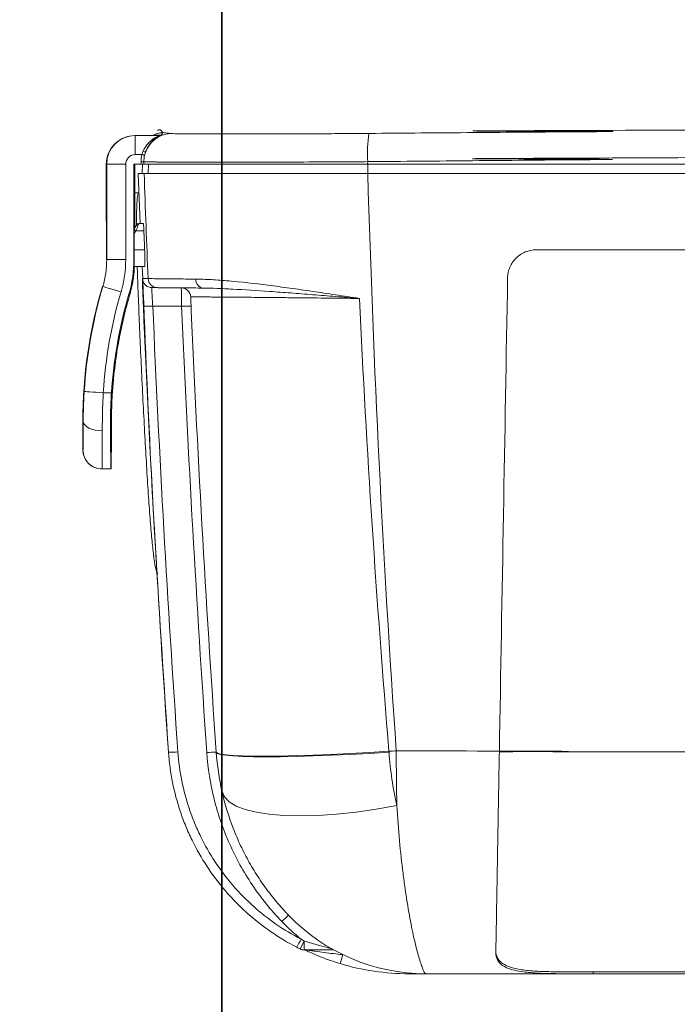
# Model space of a CAD drawing. Header units: centimetres. Extents: x -122 to 72759, y 3298 to 43172.
# Tile 234 of 243: x 31962.67 to 31968.58, y 17214.12 to 17222.96. Entities that reach past the tile are written whole.
import ezdxf
from ezdxf import colors
from ezdxf.entities.mleader import LeaderData, LeaderLine
from ezdxf.lldxf.tags import DXFTag
from ezdxf.math import Vec2, Vec3

# ---------------------------------------------------------------- set-up
doc = ezdxf.new("R2010")
doc.units = ezdxf.units.CM
doc.header["$MEASUREMENT"] = 0
doc.layers.get('0').update_dxf_attribs({"lineweight": 5})
doc.layers.add('IS_Powrót', color=5, linetype='DASH', lineweight=35)
doc.layers.add('IS_Text_Odbiornikow_Therm', color=7, linetype='Continuous', lineweight=5)
doc.styles.add('IS_KS_wewn_opis', font='ARIALN.TTF', dxfattribs={"width": 0.8, "height": 18})
tags = doc.linetypes.add('DASH', pattern=[15, 10, -5]).pattern_tags.tags
tags[6:7] = [DXFTag(74, 4), DXFTag(75, 0), DXFTag(340, '0'), DXFTag(46, 0.0), DXFTag(50, 0.0), DXFTag(44, 0.0), DXFTag(45, 0.0)]
tags[4:5] = [DXFTag(74, 4), DXFTag(75, 0), DXFTag(340, '0'), DXFTag(46, 0.0), DXFTag(50, 0.0), DXFTag(44, 0.0), DXFTag(45, 0.0)]

# ---------------------------------------------------------------- blocks, each defined once
blk = doc.blocks.new('G$CD1182766')
at = {"color": 7, "linetype": 'Continuous', "lineweight": 15, "ltscale": 50}
for p, q in [((-6.9969, 0.1946), (-7.0003, 0.1946)), ((-6.9969, 0.1946), (-6.9969, 0.0236)), ((-6.7794, 0.1946), (-6.9969, 0.1946)), ((-6.9969, 0.0236), (-6.9375, 0.0236)), ((-7.2568, -0.5749), (-7.2568, -0.0619)), ((-7.2568, -0.0619), (-7.2534, -0.0619)), ((-7.2534, -0.0619), (-7.2534, -0.9176)), ((-7.2534, -0.0619), (-7.0824, -0.0619)), ((-7.0824, -0.9176), (-7.0824, -0.0619)), ((-7.0088, -0.0619), (-7.0088, -0.9159)), ((-6.9455, -0.0619), (-7.0088, -0.0619)), ((-7.0003, -0.0619), (-7.0003, -0.6349)), ((-6.9319, -0.0619), (-6.9349, -0.1474)), ((-6.9197, -0.0402), (-6.9199, -0.0619)), ((-6.8803, -0.1474), (-6.8773, -0.0619)), ((-4.9109, -0.0398), (-4.9111, -0.0619)), ((-4.9111, -0.0619), (5.1545, -0.0619)), ((-4.9108, -0.1474), (-4.9106, -0.0619)), ((-6.9716, -0.1474), (-6.9519, -0.5962)), ((-6.9617, -0.3184), (-7.0003, -0.3184)), ((-7.2568, -0.5749), (-7.2554, -0.5749)), ((-7.0059, -0.5749), (-7.0032, -0.5749)), ((-6.9245, -0.5962), (-6.9656, -0.5962)), ((-7.255, -0.6604), (-7.255, -0.8314)), ((-7.0063, -0.8314), (-7.0063, -0.6604)), ((-6.9195, -0.6604), (-6.9903, -0.6604)), ((-7.2534, -0.9176), (-7.0824, -0.9176)), ((-7.0062, -0.9162), (-7.0088, -0.9159)), ((-7.0069, -1.0023), (-7.0087, -1.0023)), ((-6.9122, -0.981), (-7.0074, -0.981)), ((-7.2918, -1.1593), (-7.2884, -1.1598)), ((-7.0542, -1.2305), (-7.0458, -1.2319)), ((-6.5805, -1.3377), (-6.8396, -1.3354)), ((-7.2107, -2.1138), (-7.2845, -2.1138)), ((-7.4639, -2.3702), (-7.4669, -2.3702)), ((-7.4669, -2.6267), (-7.4669, -2.3702)), ((-7.2186, -2.3702), (-7.2107, -2.3702)), ((-7.4662, -2.6267), (-7.4669, -2.6267)), ((-7.2959, -2.7977), (-7.2952, -2.7977)), ((-7.2952, -2.7977), (-7.2153, -2.7977)), ((-7.2153, -2.7977), (-7.214, -2.7977)), ((-5.5165, -7.1063), (-5.4812, -7.0352)), ((-5.5163, -7.1063), (-5.5165, -7.1063)), ((-4.397, -7.3289), (-4.5406, -7.3289)), ((-2.8859, -7.3118), (-2.8862, -7.3289))]:
    blk.add_line(p, q, dxfattribs=at)
at = {"color": 8, "linetype": 'Continuous', "lineweight": 15, "ltscale": 50}
for p, q in [((-6.9903, -0.6604), (-7.0063, -0.6882)), ((-6.9126, -0.8314), (-7.0063, -0.8314)), ((-5.1345, -7.1572), (-5.1346, -7.1572)), ((-4.5406, -7.322), (-4.5406, -7.3289))]:
    blk.add_line(p, q, dxfattribs=at)
at = {"color": 7, "linetype": 'Continuous', "lineweight": 15, "flags": 128}
for points in [[(-6.9375, 0.0236), (-6.9328, 0.0225), (-6.9283, 0.0214), (-6.9241, 0.0203), (-6.9203, 0.0194), (-6.9172, 0.0187), (-6.9149, 0.0181), (-6.9133, 0.0177), (-6.9126, 0.0176)], [(-6.9455, -0.0619), (-6.9454, -0.0505), (-6.9454, -0.04)], [(-6.9454, -0.04), (-6.9405, -0.04), (-6.9358, -0.0401), (-6.9315, -0.0401), (-6.9277, -0.0402), (-6.9245, -0.0402), (-6.9221, -0.0402), (-6.9204, -0.0402), (-6.9197, -0.0402)], [(-7.0088, -0.6497), (-7.0045, -0.6423), (-7.0003, -0.6351), (-6.9964, -0.6283), (-6.9929, -0.6222), (-6.9899, -0.6169), (-6.9874, -0.6127), (-6.9856, -0.6095), (-6.9845, -0.6076), (-6.9841, -0.6069)], [(-6.9656, -0.5962), (-6.9661, -0.5975), (-6.9675, -0.6011), (-6.9697, -0.6071), (-6.9728, -0.615), (-6.9766, -0.6247), (-6.9808, -0.6358), (-6.9854, -0.6479), (-6.9903, -0.6604)], [(-7.2534, -0.9176), (-7.2546, -0.9174), (-7.2551, -0.9173)], [(-7.2884, -1.1598), (-7.2851, -1.1608), (-7.2757, -1.1636), (-7.2605, -1.1681), (-7.2401, -1.1741), (-7.2153, -1.1815), (-7.187, -1.1898), (-7.1563, -1.1989), (-7.1245, -1.2083)], [(-7.4552, -2.1031), (-7.4517, -2.1033), (-7.4419, -2.1039), (-7.4261, -2.1049), (-7.4049, -2.1062), (-7.379, -2.1078), (-7.3496, -2.1097), (-7.3177, -2.1117), (-7.2845, -2.1138)], [(-7.4639, -2.3702), (-7.4605, -2.3869), (-7.4506, -2.4029), (-7.4348, -2.4176), (-7.4135, -2.4306), (-7.3877, -2.4412), (-7.3582, -2.4491), (-7.3262, -2.454), (-7.2929, -2.4557)], [(-4.72, -5.3317), (-4.8978, -5.3425), (-5.0719, -5.352), (-5.2404, -5.36), (-5.4013, -5.3664), (-5.553, -5.3712), (-5.6938, -5.3743), (-5.822, -5.3757), (-5.9362, -5.3754), (-6.0352, -5.3733), (-6.1179, -5.3696), (-6.1834, -5.3641), (-6.2309, -5.3571), (-6.2599, -5.3486), (-6.2701, -5.3386)], [(-4.7193, -5.3404), (-4.8972, -5.3511), (-5.0713, -5.3604), (-5.2398, -5.3681), (-5.4008, -5.3742), (-5.5525, -5.3786), (-5.6933, -5.3813), (-5.8215, -5.3822), (-5.9358, -5.3813), (-6.0349, -5.3786), (-6.1176, -5.3742), (-6.1831, -5.3681), (-6.2307, -5.3603), (-6.2598, -5.351), (-6.27, -5.3403)], [(-4.6491, -5.8192), (-4.8341, -5.8514), (-5.0156, -5.877), (-5.1913, -5.8956), (-5.359, -5.9071), (-5.5168, -5.9112), (-5.6625, -5.908), (-5.7943, -5.8974), (-5.9108, -5.8796), (-6.0103, -5.8548), (-6.0917, -5.8233), (-6.154, -5.7856), (-6.1963, -5.742), (-6.2182, -5.6932)]]:
    blk.add_lwpolyline(points, dxfattribs=at)
at = {"color": 8, "linetype": 'Continuous', "lineweight": 15, "flags": 128}
blk.add_lwpolyline([(-6.9903, -0.6604), (-6.9939, -0.6583), (-6.9973, -0.6563), (-7.0005, -0.6544), (-7.0034, -0.6528), (-7.0057, -0.6515), (-7.0063, -0.6511)], dxfattribs=at)
at = {"color": 7, "linetype": 'Continuous', "lineweight": 15}
for centre, radius, start, end in [((-6.6635, -0.0423), 0.2564, 94.58187, 159.52138), ((-6.8356, 0.2202), 0.0256, 269.99881, 295.89254), ((-6.7794, 0.2201), 0.0255, 270.00083, 292.30698), ((-3.6108, 0.03), 1.302, 171.8958, 183.07451), ((-6.9071, 0.0931), 0.0459, 243.43959, 274.35739), ((-6.9656, -0.6176), 0.0214, 90, 150), ((-6.7964, -1.0853), 0.0854, 182.40793, 269.46568), ((-6.3775, -1.0979), 0.077, 177.13941, 262.92541), ((-3.1922, -2.3702), 4.2747, 163.54351, 180), ((-3.1922, -2.3702), 4.2713, 163.53808, 176.41374), ((-3.1922, -2.3702), 4.1003, 163.53808, 176.41374), ((-3.1922, -2.3702), 4.0267, 163.55723, 176.34808), ((-3.1922, -2.3702), 4.0182, 163.54351, 176.34033), ((-6.8472, -1.0848), 0.0855, 240.68465, 269.49976), ((-6.5848, -1.2581), 0.0855, 2.43746, 89.5), ((-6.8871, -0.7158), 0.6215, 266.57312, 274.38542), ((-6.5331, -1.9496), 0.6137, 86.51744, 94.42826), ((-7.2952, -2.6267), 0.171, 179.99953, 269.99967), ((-6.6782, -4.7197), 0.6209, 268.10104, 275.9134), ((-6.2907, -5.958), 0.618, 88.08588, 95.9346), ((-6.8758, 30.1747), 35.5718, 273.4745, 273.58011), ((28.8565, -5.2028), 33.5112, 180.21344, 181.05386), ((-4.9223, -7.6203), 1.0739, 130.53306, 134.95718), ((-4.3876, -5.619), 1.7099, 223.87464, 270), ((-4.3869, -5.616), 1.7954, 223.87464, 231.32258), ((-7.7116, -5.9028), 2.4688, 331.23961, 333.15447), ((-4.8708, -7.0543), 0.6107, 178.20717, 185.71618), ((-5.4785, -7.0297), 0.0855, 243.61723, 269.99844), ((-5.4785, -7.0297), 0.0855, 243.74418, 270.00002), ((-9.0136, -6.0079), 4.0457, 342.3059, 343.49643)]:
    blk.add_arc(centre, radius, start, end, dxfattribs=at)
at = {"color": 8, "linetype": 'Continuous', "lineweight": 15}
blk.add_arc((-6.8472, -1.0848), 0.0855, 182.38361, 240.68384, dxfattribs=at)
at = {"color": 7, "linetype": 'Continuous', "lineweight": 15}
for centre, major_axis, ratio, start_param, end_param in [((-7.0003, -0.0619), (0.2565, 0), 0.999986, 1.570796, 3.141593), ((-6.9969, -0.0619), (0, 0.2565), 0.999995, 0, 1.570796), ((-6.9969, -0.0619), (0.0855, 0), 0.999986, 1.570796, 3.141593), ((-7.2554, -0.6604), (0, 0.0855), 0.005236, 4.712389, 6.283185), ((-7.0059, -0.6604), (0, 0.0855), 0.005236, 0, 1.570796), ((-7.0032, -0.6604), (0, 0.0855), 0.005236, 4.96212, 6.283185), ((-7.2559, -0.8314), (0, 0.171), 0.005236, 4.185532, 4.712389), ((-7.0054, -0.8314), (0, 0.171), 0.005236, 1.570796, 2.090244), ((-7.4662, -2.1138), (0, 0.513), 0.005236, 3.141593, 4.18879), ((-7.2153, -2.1138), (0, 0.684), 0.005236, 1.955193, 3.141593), ((-7.214, -2.1138), (0, 0.684), 0.005236, 3.141593, 4.327992), ((-7.2952, -2.1138), (0, 0.684), 0.003927, 3.141593, 4.18879), ((-7.2959, -2.6267), (0.171, 0), 0.999986, 3.141593, 4.712389)]:
    blk.add_ellipse(centre, major_axis=major_axis, ratio=ratio, start_param=start_param, end_param=end_param, dxfattribs=at)
for points, knots in [([(-6.9276, 0.0521), (-6.9184, 0.0739), (-6.9065, 0.0934), (-6.8794, 0.1273), (-6.8647, 0.1414), (-6.8343, 0.1653), (-6.8187, 0.1749), (-6.7978, 0.1858), (-6.7913, 0.1888), (-6.7815, 0.1932), (-6.7785, 0.1946), (-6.7794, 0.1946)], [0, 0, 0, 0, 0.25, 0.25, 0.5, 0.5, 0.75, 0.75, 0.875, 0.875, 1, 1, 1, 1]), ([(-6.7697, 0.1965), (-6.7689, 0.1965), (-6.771, 0.1953), (-6.7787, 0.1912), (-6.7842, 0.1883), (-6.8026, 0.1775), (-6.8168, 0.1677), (-6.845, 0.1426), (-6.8587, 0.1277), (-6.8839, 0.0916), (-6.8951, 0.0707), (-6.9036, 0.0474)], [0, 0, 0, 0, 0.125, 0.125, 0.25, 0.25, 0.5, 0.5, 0.75, 0.75, 1, 1, 1, 1]), ([(-6.827, 0.1961), (-6.8269, 0.1961), (-6.8269, 0.1961), (-6.8283, 0.1956), (-6.8306, 0.195), (-6.8332, 0.1945), (-6.8352, 0.1946), (-6.8356, 0.1947)], [0, 0, 0, 0, 0.352856, 0.492152, 0.633667, 0.924474, 1, 1, 1, 1]), ([(-6.7537, 0.2211), (-6.7643, 0.2201), (-6.7916, 0.2177), (-6.8166, 0.2058), (-6.8319, 0.1986)], [0, 0, 0, 0, 0.3868813, 1, 1, 1, 1]), ([(-6.7679, 0.197), (-6.7674, 0.1972), (-6.7665, 0.1977), (-6.7644, 0.1991), (-6.7613, 0.2016), (-6.7575, 0.206), (-6.7543, 0.2126), (-6.7531, 0.2209), (-6.755, 0.2301), (-6.7599, 0.2378), (-6.7662, 0.2427), (-6.7722, 0.2451), (-6.7775, 0.2459), (-6.7815, 0.2458), (-6.7842, 0.2455), (-6.7865, 0.245), (-6.7904, 0.2439), (-6.7945, 0.2424), (-6.7976, 0.2412)], [0, 0, 0, 0, 0.044872, 0.085121, 0.122748, 0.175578, 0.237622, 0.311501, 0.3917, 0.476178, 0.542126, 0.597223, 0.644048, 0.681709, 0.710022, 0.742431, 0.798542, 1, 1, 1, 1]), ([(-6.5963, 0.2106), (-6.5796, 0.2103), (-6.5338, 0.2096), (-6.4027, 0.2089), (-6.2137, 0.2084), (-5.9804, 0.2084), (-5.716, 0.209), (-5.4543, 0.2098), (-5.2789, 0.2109), (-5.2058, 0.2114)], [0, 0, 0, 0, 0.090255, 0.247889, 0.41001, 0.567596, 0.729657, 0.88731, 1, 1, 1, 1]), ([(-4.8998, 0.2135), (-4.7432, 0.2151), (-4.5867, 0.2163), (-4.2736, 0.2187), (-4.117, 0.2199), (-3.6473, 0.2237), (-3.3341, 0.2262), (-2.7075, 0.2302), (-2.3942, 0.2318), (-4.2794, 0.2351), (-3.966, 0.2366), (-3.0257, 0.2402), (-2.3986, 0.2422), (-1.144, 0.2448), (-0.5166, 0.2458), (0.7388, 0.2458), (1.3663, 0.2448), (2.6209, 0.2422), (3.248, 0.2402), (4.1883, 0.2366), (4.5017, 0.2351), (5.1284, 0.2318), (5.4417, 0.2302), (3.5774, 0.2262), (3.8906, 0.2237), (4.3604, 0.2199), (4.517, 0.2187), (4.8301, 0.2163), (4.9866, 0.2151), (5.1432, 0.2136)], [0, 0, 0, 0, 0.03125, 0.03125, 0.0625, 0.0625, 0.125, 0.125, 0.1875, 0.1875, 0.25, 0.25, 0.375, 0.375, 0.5, 0.5, 0.625, 0.625, 0.75, 0.75, 0.8125, 0.8125, 0.875, 0.875, 0.9375, 0.9375, 0.96875, 0.96875, 1, 1, 1, 1]), ([(5.1543, -0.0398), (4.9975, -0.0382), (4.8406, -0.0368), (4.527, -0.0341), (4.3701, -0.0327), (3.8996, -0.0284), (3.5858, -0.0254), (5.4491, -0.0206), (5.1353, -0.0187), (4.5076, -0.0145), (4.1937, -0.0126), (3.2519, -0.0077), (2.624, -0.0051), (1.3678, -0.0014), (0.7395, 0), (-0.5173, 0), (-1.1455, -0.0014), (-2.4017, -0.0051), (-3.0297, -0.0078), (-3.9714, -0.0126), (-4.2853, -0.0145), (-2.4011, -0.0187), (-2.7149, -0.0206), (-3.3424, -0.0254), (-3.6562, -0.0284), (-4.1267, -0.0328), (-4.2836, -0.0341), (-4.5973, -0.0369), (-4.7541, -0.0382), (-4.9109, -0.0398)], [0, 0, 0, 0, 0.03125, 0.03125, 0.0625, 0.0625, 0.125, 0.125, 0.1875, 0.1875, 0.25, 0.25, 0.375, 0.375, 0.5, 0.5, 0.625, 0.625, 0.75, 0.75, 0.8125, 0.8125, 0.875, 0.875, 0.9375, 0.9375, 0.96875, 0.96875, 1, 1, 1, 1]), ([(-6.9199, -0.0619), (-6.9203, -0.0619), (-6.9232, -0.0619), (-6.9326, -0.0619), (-6.939, -0.0619), (-6.9455, -0.0619)], [0, 0, 0, 0, 0.5, 0.5, 1, 1, 1, 1]), ([(-4.9111, -0.0619), (-5.0421, -0.0619), (-5.1703, -0.0619), (-5.3587, -0.0619), (-5.4209, -0.0619), (-5.5131, -0.0619), (-5.5437, -0.0619), (-5.6044, -0.0619), (-5.6347, -0.0619), (-5.7836, -0.0619), (-5.8962, -0.0619), (-6.0558, -0.0619), (-6.1075, -0.0619), (-6.2075, -0.0619), (-6.256, -0.0619), (-6.3936, -0.0619), (-6.476, -0.0619), (-6.5859, -0.0619), (-6.6202, -0.0619), (-6.684, -0.0619), (-6.7132, -0.0619), (-6.7921, -0.0619), (-6.8335, -0.0619), (-6.879, -0.0619), (-6.8914, -0.0619), (-6.9101, -0.0619), (-6.9165, -0.0619), (-6.9199, -0.0619)], [0, 0, 0, 0, 0.125, 0.125, 0.1875, 0.1875, 0.21875, 0.21875, 0.25, 0.25, 0.375, 0.375, 0.4375, 0.4375, 0.5, 0.5, 0.625, 0.625, 0.6875, 0.6875, 0.75, 0.75, 0.875, 0.875, 0.9375, 0.9375, 1, 1, 1, 1]), ([(-4.9109, -0.0398), (-4.9764, -0.0404), (-5.0415, -0.0408), (-5.1711, -0.0415), (-5.2354, -0.0419), (-5.4246, -0.0428), (-5.5468, -0.0433), (-5.7243, -0.0438), (-5.7826, -0.0439), (-5.8966, -0.0442), (-5.9516, -0.0443), (-6.1114, -0.0445), (-6.2105, -0.0446), (-6.348, -0.0445), (-6.3922, -0.0445), (-6.4753, -0.0444), (-6.5143, -0.0443), (-6.6237, -0.044), (-6.6868, -0.0438), (-6.7529, -0.0434), (-6.7655, -0.0433), (-6.7892, -0.0431), (-6.8003, -0.043), (-6.8314, -0.0427), (-6.8493, -0.0425), (-6.8943, -0.0418), (-6.913, -0.0412), (-6.9197, -0.0402)], [0, 0, 0, 0, 0.0625, 0.0625, 0.125, 0.125, 0.25, 0.25, 0.3125, 0.3125, 0.375, 0.375, 0.5, 0.5, 0.5625, 0.5625, 0.625, 0.625, 0.75, 0.75, 0.78125, 0.78125, 0.8125, 0.8125, 0.875, 0.875, 1, 1, 1, 1]), ([(-6.8773, -0.0619), (-6.8765, -0.0619), (-6.8749, -0.0619), (-6.8714, -0.0619), (-6.8672, -0.0619), (-6.862, -0.0619), (-6.856, -0.0619), (-6.8492, -0.0619), (-6.8415, -0.0619), (-6.833, -0.0619), (-6.8127, -0.0619), (-6.7737, -0.0619), (-6.7045, -0.0619), (-6.6196, -0.0619), (-6.4859, -0.0619), (-6.2826, -0.0619), (-6.0376, -0.0619), (-5.822, -0.0619), (-5.6513, -0.0619), (-5.4739, -0.0619), (-5.3274, -0.0619), (-5.2155, -0.0619), (-5.1399, -0.0619), (-5.0639, -0.0619), (-4.9874, -0.0619), (-4.9362, -0.0619), (-4.9106, -0.0619)], [0, 0, 0, 0, 0.013912, 0.027803, 0.041679, 0.055546, 0.069409, 0.083273, 0.097146, 0.111032, 0.124937, 0.187495, 0.25006, 0.312393, 0.374734, 0.499871, 0.624295, 0.686955, 0.749632, 0.811886, 0.87416, 0.899352, 0.924498, 0.949632, 0.974788, 1, 1, 1, 1]), ([(-6.9716, -0.1474), (-6.9693, -0.1474), (-6.9648, -0.1474), (-6.933, -0.1474), (-6.9171, -0.1474)], [0, 0, 0, 0, 0.4991747, 1, 1, 1, 1]), ([(-6.9171, -0.1474), (-6.9104, -0.1474), (-6.8919, -0.1474), (-6.8472, -0.1474), (-6.8294, -0.1474), (-6.7984, -0.1474), (-6.7873, -0.1474), (-6.7637, -0.1474), (-6.7511, -0.1474), (-6.6852, -0.1474), (-6.6223, -0.1474), (-6.5131, -0.1474), (-6.4742, -0.1474), (-6.3913, -0.1474), (-6.3471, -0.1474), (-6.2097, -0.1474), (-6.1107, -0.1474), (-5.9511, -0.1474), (-5.896, -0.1474), (-5.7821, -0.1474), (-5.7238, -0.1474), (-5.5464, -0.1474), (-5.4242, -0.1474), (-5.235, -0.1474), (-5.1708, -0.1474), (-5.0412, -0.1474), (-4.9761, -0.1474), (-4.9106, -0.1474)], [0, 0, 0, 0, 0.125, 0.125, 0.1875, 0.1875, 0.21875, 0.21875, 0.25, 0.25, 0.375, 0.375, 0.4375, 0.4375, 0.5, 0.5, 0.625, 0.625, 0.6875, 0.6875, 0.75, 0.75, 0.875, 0.875, 0.9375, 0.9375, 1, 1, 1, 1]), ([(-4.9106, -0.1474), (-4.7466, -0.1474), (-3.7981, -0.1474), (-4.5815, -0.1474), (-2.2376, -0.1474), (-0.6729, -0.1474), (0.8952, -0.1474), (2.4598, -0.1474), (4.8038, -0.1474), (4.0415, -0.1474), (4.99, -0.1474), (5.154, -0.1474)], [0.0348425, 0.0348425, 0.0348425, 0.0348425, 0.0440413, 0.0880827, 0.132124, 0.1761653, 0.1761653, 0.2202066, 0.264248, 0.3082893, 0.3174882, 0.3174882, 0.3174882, 0.3174882]), ([(-6.9245, -0.5962), (-6.9242, -0.5962), (-6.9238, -0.5979), (-6.9229, -0.6043), (-6.9225, -0.6091), (-6.9211, -0.6268), (-6.9202, -0.6434), (-6.9195, -0.6604)], [0, 0, 0, 0, 0.25, 0.25, 0.5, 0.5, 1, 1, 1, 1]), ([(-6.9126, -0.8314), (-6.9122, -0.8412), (-6.9118, -0.8509), (-6.9112, -0.87), (-6.9109, -0.8795), (-6.9105, -0.8976), (-6.9103, -0.9062), (-6.9101, -0.9225), (-6.91, -0.9302), (-6.91, -0.9509), (-6.9101, -0.9621), (-6.9109, -0.977), (-6.9114, -0.981), (-6.9122, -0.981)], [0, 0, 0, 0, 0.125, 0.125, 0.25, 0.25, 0.375, 0.375, 0.5, 0.5, 0.75, 0.75, 1, 1, 1, 1]), ([(-3.655, -1.0834), (-3.6547, -1.0666), (-3.6528, -1.0502), (-3.6459, -1.0179), (-3.6408, -1.0019), (-3.6276, -0.9713), (-3.6197, -0.9569), (-3.601, -0.9295), (-3.5902, -0.9166), (-3.5666, -0.8934), (-3.5538, -0.883), (-3.526, -0.8647), (-3.5112, -0.8568), (-3.4653, -0.838), (-3.4321, -0.8314), (-3.3985, -0.8314)], [0, 0, 0, 0, 0.125, 0.125, 0.25, 0.25, 0.375, 0.375, 0.5, 0.5, 0.625, 0.625, 0.75, 0.75, 1, 1, 1, 1]), ([(-3.3985, -0.8314), (-3.0089, -0.8314), (-1.8395, -0.8314), (-0.6698, -0.8314), (0.8921, -0.8314), (2.0618, -0.8314), (3.2312, -0.8314), (3.6208, -0.8314)], [0.1101219, 0.1101219, 0.1101219, 0.1101219, 0.132124, 0.1761653, 0.1761653, 0.2202066, 0.2422087, 0.2422087, 0.2422087, 0.2422087]), ([(-7.0087, -1.0023), (-7.0088, -1.0023), (-7.0087, -1.0004), (-7.0083, -0.9926), (-7.008, -0.9868), (-7.0073, -0.9718), (-7.0069, -0.9625), (-7.0063, -0.9413), (-7.0062, -0.9294), (-7.0062, -0.9162)], [0, 0, 0, 0, 0.25, 0.25, 0.5, 0.5, 0.75, 0.75, 1, 1, 1, 1]), ([(-7.0458, -1.2319), (-7.0322, -1.1809), (-7.0102, -1.0984), (-7.0064, -1.0134), (-7.0049, -0.981)], [0, 0, 0, 0, 0.619162, 1, 1, 1, 1]), ([(-7.0052, -0.981), (-7.0054, -0.9844), (-7.0063, -0.9995), (-7.0067, -1.0011), (-7.0069, -1.0023)], [0, 0, 0, 0, 0.224473, 1, 1, 1, 1]), ([(-6.9349, -0.981), (-6.9109, -1.5753), (-6.852, -3.0295), (-6.7556, -4.4816), (-6.6986, -5.3402)], [0, 0, 0, 0, 0.408746, 1, 1, 1, 1]), ([(-6.9243, -1.3361), (-6.9257, -1.303), (-6.9271, -1.2703), (-6.9288, -1.2255), (-6.9294, -1.2111), (-6.9304, -1.1841), (-6.9309, -1.1717), (-6.9317, -1.149), (-6.932, -1.1386), (-6.9325, -1.1208), (-6.9327, -1.1132), (-6.9329, -1.1009), (-6.933, -1.0962), (-6.9329, -1.09), (-6.9328, -1.0884), (-6.9326, -1.0884)], [0, 0, 0, 0, 0.25, 0.25, 0.375, 0.375, 0.5, 0.5, 0.625, 0.625, 0.75, 0.75, 0.875, 0.875, 1, 1, 1, 1]), ([(-6.8817, -1.0889), (-6.8763, -1.0892), (-6.863, -1.0895), (-6.8215, -1.0901), (-6.7932, -1.0905), (-6.7212, -1.0914), (-6.6773, -1.0919), (-6.5759, -1.0929), (-6.5185, -1.0935), (-6.4544, -1.0941)], [0, 0, 0, 0, 0.25, 0.25, 0.5, 0.5, 0.75, 0.75, 1, 1, 1, 1]), ([(-6.4544, -1.0941), (-6.4103, -1.0945), (-6.3633, -1.0962), (-6.2639, -1.1018), (-6.2111, -1.1057), (-6.0466, -1.1201), (-5.9288, -1.1333), (-5.7717, -1.1532), (-5.7397, -1.1573), (-5.6749, -1.1659), (-5.6419, -1.1704), (-5.5421, -1.1842), (-5.4747, -1.1939), (-5.3381, -1.2139), (-5.2689, -1.2242), (-5.1637, -1.2402), (-5.1284, -1.2455), (-5.0574, -1.2564), (-5.0215, -1.2619), (-4.9857, -1.2674)], [0, 0, 0, 0, 0.125, 0.125, 0.25, 0.25, 0.5, 0.5, 0.5625, 0.5625, 0.625, 0.625, 0.75, 0.75, 0.875, 0.875, 0.9375, 0.9375, 1, 1, 1, 1]), ([(-6.8479, -1.1703), (-6.8482, -1.1703), (-6.8483, -1.1714), (-6.8485, -1.1755), (-6.8485, -1.1787), (-6.8483, -1.1869), (-6.8481, -1.1919), (-6.8476, -1.2038), (-6.8473, -1.2108), (-6.8465, -1.2259), (-6.846, -1.2342), (-6.845, -1.2522), (-6.8444, -1.2618), (-6.8425, -1.2916), (-6.8411, -1.3134), (-6.8396, -1.3354)], [0, 0, 0, 0, 0.125, 0.125, 0.25, 0.25, 0.375, 0.375, 0.5, 0.5, 0.625, 0.625, 0.75, 0.75, 1, 1, 1, 1]), ([(-6.387, -1.1743), (-6.4487, -1.1738), (-6.5036, -1.1733), (-6.5763, -1.1727), (-6.5989, -1.1725), (-6.6407, -1.1721), (-6.66, -1.172), (-6.712, -1.1715), (-6.7392, -1.1713), (-6.7792, -1.1709), (-6.792, -1.1708), (-6.7971, -1.1708)], [0, 0, 0, 0, 0.25, 0.25, 0.375, 0.375, 0.5, 0.5, 0.75, 0.75, 1, 1, 1, 1]), ([(-6.5805, -1.3377), (-6.5809, -1.3156), (-6.5813, -1.2938), (-6.5819, -1.264), (-6.582, -1.2544), (-6.5824, -1.2364), (-6.5826, -1.2282), (-6.5829, -1.213), (-6.5831, -1.2061), (-6.5833, -1.1942), (-6.5835, -1.1892), (-6.5837, -1.181), (-6.5838, -1.1778), (-6.5839, -1.1737), (-6.584, -1.1726), (-6.5841, -1.1726)], [0, 0, 0, 0, 0.25, 0.25, 0.375, 0.375, 0.5, 0.5, 0.625, 0.625, 0.75, 0.75, 0.875, 0.875, 1, 1, 1, 1]), ([(-6.387, -1.1743), (-6.3488, -1.1747), (-6.3074, -1.1757), (-6.2182, -1.1789), (-6.1701, -1.1812), (-6.0189, -1.1892), (-5.9084, -1.1963), (-5.7584, -1.2069), (-5.7278, -1.2092), (-5.6654, -1.2137), (-5.6335, -1.2161), (-5.5368, -1.2234), (-5.4708, -1.2285), (-5.3357, -1.2392), (-5.2668, -1.2447), (-5.1624, -1.2531), (-5.1273, -1.2559), (-5.0567, -1.2616), (-5.0211, -1.2645), (-4.9857, -1.2674)], [0, 0, 0, 0, 0.125, 0.125, 0.25, 0.25, 0.5, 0.5, 0.5625, 0.5625, 0.625, 0.625, 0.75, 0.75, 0.875, 0.875, 0.9375, 0.9375, 1, 1, 1, 1]), ([(-4.9857, -1.2674), (-5.0376, -1.2668), (-5.0892, -1.2663), (-5.1915, -1.2652), (-5.2421, -1.2646), (-5.3907, -1.2631), (-5.4862, -1.2621), (-5.6241, -1.2607), (-5.6693, -1.2603), (-5.7572, -1.2594), (-5.7996, -1.259), (-5.922, -1.2579), (-5.9973, -1.2572), (-6.101, -1.2563), (-6.1341, -1.256), (-6.1959, -1.2555), (-6.2248, -1.2553), (-6.3051, -1.2547), (-6.3505, -1.2544), (-6.4061, -1.2542), (-6.4225, -1.2541), (-6.4504, -1.254), (-6.462, -1.254), (-6.4899, -1.2541), (-6.4994, -1.2542), (-6.4994, -1.2545)], [0, 0, 0, 0, 0.0625, 0.0625, 0.125, 0.125, 0.25, 0.25, 0.3125, 0.3125, 0.375, 0.375, 0.5, 0.5, 0.5625, 0.5625, 0.625, 0.625, 0.75, 0.75, 0.8125, 0.8125, 0.875, 0.875, 1, 1, 1, 1]), ([(-7.4552, -2.1031), (-7.4566, -2.1264), (-7.4579, -2.1497), (-7.4601, -2.1959), (-7.461, -2.219), (-7.4631, -2.2863), (-7.4638, -2.3293), (-7.4639, -2.3702)], [0, 0, 0, 0, 0.25, 0.25, 0.5, 0.5, 1, 1, 1, 1]), ([(-7.2929, -2.4557), (-7.2928, -2.4037), (-7.2921, -2.3488), (-7.2901, -2.2626), (-7.2892, -2.233), (-7.2871, -2.1737), (-7.2859, -2.1438), (-7.2845, -2.1138)], [0, 0, 0, 0, 0.5, 0.5, 0.75, 0.75, 1, 1, 1, 1]), ([(-7.2186, -2.3702), (-7.2187, -2.3291), (-7.2182, -2.2871), (-7.2156, -2.2016), (-7.2136, -2.1581), (-7.2107, -2.1138)], [0, 0, 0, 0, 0.5, 0.5, 1, 1, 1, 1]), ([(-7.2022, -2.1138), (-7.205, -2.1581), (-7.2071, -2.2016), (-7.2099, -2.2871), (-7.2106, -2.3291), (-7.2107, -2.3702)], [0, 0, 0, 0, 0.5, 0.5, 1, 1, 1, 1]), ([(-5.5474, -7.0906), (-5.6292, -7.0483), (-5.7077, -7.0011), (-5.8573, -6.8977), (-5.9285, -6.8413), (-6.0301, -6.75), (-6.063, -6.7184), (-6.1271, -6.6528), (-6.1583, -6.6188), (-6.2479, -6.5145), (-6.3026, -6.4418), (-6.4023, -6.29), (-6.4474, -6.211), (-6.5076, -6.0877), (-6.5264, -6.0457), (-6.5613, -5.9607), (-6.5773, -5.9179), (-6.6501, -5.702), (-6.686, -5.5239), (-6.6988, -5.3402)], [0, 0, 0, 0, 0.125, 0.125, 0.25, 0.25, 0.3125, 0.3125, 0.375, 0.375, 0.5, 0.5, 0.625, 0.625, 0.6875, 0.6875, 0.75, 0.75, 1, 1, 1, 1]), ([(-6.6142, -5.3372), (-6.6019, -5.5137), (-6.5675, -5.6847), (-6.4975, -5.892), (-6.4822, -5.9331), (-6.4487, -6.0147), (-6.4306, -6.0551), (-6.3728, -6.1735), (-6.3295, -6.2494), (-6.2337, -6.3951), (-6.1811, -6.4649), (-6.0951, -6.565), (-6.0651, -6.5977), (-6.0036, -6.6606), (-5.9719, -6.691), (-5.8095, -6.8371), (-5.6661, -6.9364), (-5.5089, -7.0176)], [0, 0, 0, 0, 0.25, 0.25, 0.3125, 0.3125, 0.375, 0.375, 0.5, 0.5, 0.625, 0.625, 0.6875, 0.6875, 0.75, 0.75, 1, 1, 1, 1]), ([(-5.6811, -6.8604), (-5.78, -6.7576), (-5.8684, -6.6477), (-5.986, -6.4726), (-6.0227, -6.4126), (-6.091, -6.289), (-6.1227, -6.2253), (-6.2092, -6.0301), (-6.2548, -5.8969), (-6.3225, -5.6246), (-6.3446, -5.4855), (-6.3546, -5.3433)], [0, 0, 0, 0, 0.25, 0.25, 0.375, 0.375, 0.5, 0.5, 0.75, 0.75, 1, 1, 1, 1]), ([(-6.27, -5.3403), (-6.27, -5.3403), (-6.27, -5.3403), (-6.27, -5.3403), (-6.2701, -5.3397), (-6.2701, -5.3392), (-6.2701, -5.3386)], [-0.00000006, -0.00000006, -0.00000006, -0.00000006, 0, 0, 0, 0.00002058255, 0.00002058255, 0.00002058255, 0.00002058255]), ([(-3.7607, -7.1389), (-3.76, -7.0995), (-3.7592, -7.0543), (-3.7579, -6.9783), (-3.7574, -6.9515), (-3.7564, -6.8951), (-3.7559, -6.8654), (-3.7543, -6.7727), (-3.7531, -6.7065), (-3.7507, -6.5657), (-3.7494, -6.4911), (-3.7473, -6.3727), (-3.7466, -6.3319), (-3.7452, -6.2491), (-3.7444, -6.207), (-3.7422, -6.079), (-3.7407, -5.9912), (-3.7383, -5.8558), (-3.7375, -5.8101), (-3.7359, -5.7174), (-3.7351, -5.6703), (-3.7326, -5.5281), (-3.7309, -5.4323), (-3.7292, -5.3356)], [0, 0, 0, 0, 0.125, 0.125, 0.1875, 0.1875, 0.25, 0.25, 0.375, 0.375, 0.5, 0.5, 0.5625, 0.5625, 0.625, 0.625, 0.75, 0.75, 0.8125, 0.8125, 0.875, 0.875, 1, 1, 1, 1]), ([(-3.7292, -5.3344), (-2.4494, -5.3371), (-1.1693, -5.339), (1.3916, -5.339), (2.6717, -5.3371), (3.9515, -5.3344)], [0, 0, 0, 0, 0.5, 0.5, 1, 1, 1, 1]), ([(-5.6202, -6.8041), (-5.6202, -6.8041), (-5.6209, -6.8034), (-5.6234, -6.8007), (-5.6253, -6.7988), (-5.6321, -6.7916), (-5.6384, -6.7851), (-5.6588, -6.7631), (-5.6749, -6.7454), (-5.7075, -6.7084), (-5.7241, -6.6888), (-5.7574, -6.6484), (-5.774, -6.6275), (-5.807, -6.5846), (-5.8233, -6.5625), (-5.8552, -6.5178), (-5.8708, -6.495), (-5.9167, -6.4258), (-5.9457, -6.3783), (-6.0008, -6.2806), (-6.0267, -6.2305), (-6.0752, -6.1278), (-6.0978, -6.0751), (-6.1594, -5.9154), (-6.1928, -5.8058), (-6.2182, -5.6932)], [0, 0, 0, 0, 0.015625, 0.015625, 0.03125, 0.03125, 0.0625, 0.0625, 0.125, 0.125, 0.1875, 0.1875, 0.25, 0.25, 0.3125, 0.3125, 0.375, 0.375, 0.5, 0.5, 0.625, 0.625, 0.75, 0.75, 1, 1, 1, 1]), ([(-4.6491, -5.8192), (-4.6425, -5.9286), (-4.6344, -6.0338), (-4.6158, -6.2361), (-4.6053, -6.3333), (-4.5879, -6.4728), (-4.5818, -6.5181), (-4.5694, -6.6051), (-4.563, -6.647), (-4.5436, -6.7678), (-4.5301, -6.842), (-4.5096, -6.9435), (-4.5028, -6.9757), (-4.4893, -7.0356), (-4.4827, -7.0635), (-4.4633, -7.1412), (-4.4509, -7.1849), (-4.4338, -7.2383), (-4.4284, -7.2541), (-4.4181, -7.2813), (-4.4134, -7.2926), (-4.4003, -7.3197), (-4.3931, -7.3289), (-4.3876, -7.3289)], [0, 0, 0, 0, 0.125, 0.125, 0.25, 0.25, 0.3125, 0.3125, 0.375, 0.375, 0.5, 0.5, 0.5625, 0.5625, 0.625, 0.625, 0.75, 0.75, 0.8125, 0.8125, 0.875, 0.875, 1, 1, 1, 1]), ([(-5.4812, -7.0352), (-5.4588, -7.0419), (-5.4364, -7.0485), (-5.3919, -7.0614), (-5.3697, -7.0677), (-5.3257, -7.08), (-5.3038, -7.0859), (-5.2727, -7.0942), (-5.2625, -7.0969), (-5.2488, -7.1005), (-5.2446, -7.1016), (-5.2378, -7.1033), (-5.2354, -7.1039), (-5.2354, -7.1039)], [0, 0, 0, 0, 0.25, 0.25, 0.5, 0.5, 0.75, 0.75, 0.875, 0.875, 0.9375, 0.9375, 1, 1, 1, 1]), ([(-5.2154, -7.1152), (-5.2156, -7.1152), (-5.2256, -7.1152), (-5.2633, -7.1152), (-5.3479, -7.1152), (-5.4254, -7.1152), (-5.4785, -7.1152)], [0, 0, 0, 0, 0.004431, 0.209458, 0.459068, 1, 1, 1, 1]), ([(-5.4758, -7.1152), (-5.4753, -7.1154), (-5.4695, -7.1181), (-5.4541, -7.1253), (-5.4379, -7.1325), (-5.4298, -7.1361)], [0, 0, 0, 0, 0.042883, 0.523693, 1, 1, 1, 1]), ([(-5.4575, -7.1152), (-5.4571, -7.1152), (-5.4543, -7.1156), (-5.4488, -7.1164), (-5.4457, -7.1169), (-5.4362, -7.1184), (-5.4297, -7.1194), (-5.4097, -7.1224), (-5.3961, -7.1245), (-5.3554, -7.1305), (-5.3279, -7.1343), (-5.2454, -7.1452), (-5.19, -7.1516), (-5.1346, -7.1572)], [0, 0, 0, 0, 0.03125, 0.03125, 0.0625, 0.0625, 0.125, 0.125, 0.25, 0.25, 0.5, 0.5, 1, 1, 1, 1]), ([(-5.1593, -7.2375), (-5.196, -7.2258), (-5.2691, -7.2024), (-5.3615, -7.1663), (-5.4117, -7.144), (-5.4297, -7.1359)], [0, 0, 0, 0, 0.390911, 0.780473, 1, 1, 1, 1]), ([(-2.8862, -7.3289), (-2.9446, -7.3289), (-3.0022, -7.3289), (-3.0874, -7.3288), (-3.1156, -7.3287), (-3.1715, -7.3284), (-3.1993, -7.3281), (-3.2799, -7.327), (-3.331, -7.3257), (-3.4035, -7.3221), (-3.4271, -7.3205), (-3.472, -7.3168), (-3.4934, -7.3146), (-3.5541, -7.3066), (-3.5904, -7.2995), (-3.6537, -7.2805), (-3.6797, -7.2689), (-3.7212, -7.2404), (-3.7367, -7.2233), (-3.7566, -7.1847), (-3.7611, -7.163), (-3.7607, -7.1389)], [0, 0, 0, 0, 0.125, 0.125, 0.1875, 0.1875, 0.25, 0.25, 0.375, 0.375, 0.4375, 0.4375, 0.5, 0.5, 0.625, 0.625, 0.75, 0.75, 0.875, 0.875, 1, 1, 1, 1]), ([(-3.7604, -7.1202), (-3.7608, -7.1444), (-3.7562, -7.1662), (-3.7415, -7.1953), (-3.7352, -7.2045), (-3.7199, -7.2215), (-3.7107, -7.2295), (-3.6796, -7.2511), (-3.6537, -7.2629), (-3.6068, -7.2772), (-3.5897, -7.2814), (-3.5533, -7.2888), (-3.5341, -7.2919), (-3.4936, -7.2973), (-3.4723, -7.2995), (-3.4276, -7.3033), (-3.404, -7.3049), (-3.3312, -7.3086), (-3.28, -7.3099), (-3.1726, -7.3114), (-3.1159, -7.3116), (-3.002, -7.3118), (-2.9443, -7.3118), (-2.8859, -7.3118)], [0, 0, 0, 0, 0.125, 0.125, 0.1875, 0.1875, 0.25, 0.25, 0.375, 0.375, 0.4375, 0.4375, 0.5, 0.5, 0.5625, 0.5625, 0.625, 0.625, 0.75, 0.75, 0.875, 0.875, 1, 1, 1, 1]), ([(-4.5406, -7.3289), (-4.6455, -7.3289), (-4.7504, -7.3211), (-4.957, -7.2906), (-5.0589, -7.2678), (-5.1593, -7.2375)], [0, 0, 0, 0, 0.5, 0.5, 1, 1, 1, 1]), ([(-2.8859, -7.3118), (-1.8871, -7.3118), (-0.8881, -7.3118), (1.1103, -7.3118), (2.1094, -7.3118), (3.1081, -7.3118)], [0, 0, 0, 0, 0.5, 0.5, 1, 1, 1, 1])]:
    blk.add_open_spline(points, degree=3, knots=knots, dxfattribs=at)
for points in [[(-6.8244, 0.1971), (-6.8148, 0.197), (-6.7966, 0.1968), (-6.7697, 0.1965)], [(-6.9454, -0.04), (-6.9452, -0.0186), (-6.9425, 0.0028), (-6.9375, 0.0236)], [(-6.9375, 0.0236), (-6.9348, 0.0334), (-6.9315, 0.0428), (-6.9276, 0.0521)], [(-6.9126, 0.0176), (-6.9172, -0.0014), (-6.9196, -0.0207), (-6.9197, -0.0402)], [(-6.9036, 0.0474), (-6.9072, 0.0377), (-6.9102, 0.0278), (-6.9126, 0.0176)], [(-6.8817, -1.0889), (-6.8944, -0.7751), (-6.9061, -0.4613), (-6.9171, -0.1474)], [(-4.9106, -0.1474), (-4.8589, -1.8762), (-4.7742, -3.6034), (-4.6545, -5.3276)], [(-6.9195, -0.6604), (-6.9172, -0.7174), (-6.9149, -0.7744), (-6.9126, -0.8314)], [(-7.2534, -0.9176), (-7.2534, -1), (-7.2651, -1.0808), (-7.2884, -1.1598)], [(-7.1245, -1.2083), (-7.0964, -1.1134), (-7.0824, -1.0165), (-7.0824, -0.9176)], [(-7.0088, -0.9159), (-7.0088, -1.0229), (-7.0239, -1.1278), (-7.0542, -1.2305)], [(-6.9326, -1.0884), (-6.9263, -1.0885), (-6.9093, -1.0886), (-6.8817, -1.0889)], [(-3.7292, -5.3356), (-3.7045, -3.9191), (-3.6797, -2.5016), (-3.655, -1.0834)], [(-6.7971, -1.1708), (-6.8247, -1.1705), (-6.8417, -1.1704), (-6.8479, -1.1703)], [(-6.2701, -5.3386), (-6.365, -3.9787), (-6.4414, -2.6172), (-6.4994, -1.2545)], [(-4.9857, -1.2674), (-4.9212, -2.6239), (-4.8322, -3.9789), (-4.72, -5.3317)], [(-6.6988, -5.3402), (-6.7917, -4.0066), (-6.8668, -2.6717), (-6.9243, -1.3361)], [(-6.8396, -1.3354), (-6.7821, -2.6703), (-6.7071, -4.0043), (-6.6142, -5.3372)], [(-6.3546, -5.3433), (-6.4476, -4.0091), (-6.5229, -2.6738), (-6.5805, -1.3377)], [(-6.2182, -5.6932), (-6.2444, -5.577), (-6.2617, -5.4594), (-6.27, -5.3403)], [(-4.72, -5.3317), (-4.7198, -5.3346), (-4.7196, -5.3375), (-4.7193, -5.3404)], [(-4.7193, -5.3404), (-4.7079, -5.5048), (-4.684, -5.6643), (-4.6491, -5.8192)], [(-4.6545, -5.3276), (-3.5093, -5.3303), (-2.3635, -5.3332), (-3.7292, -5.3356)], [(-5.5089, -7.0176), (-5.4997, -7.0236), (-5.4905, -7.0294), (-5.4812, -7.0352)], [(-5.5165, -7.1063), (-5.5268, -7.1011), (-5.5371, -7.0959), (-5.5474, -7.0906)], [(0.1426, -7.3289), (-2.207, -7.3289), (-4.5543, -7.3289), (-4.3876, -7.3289)], [(-2.8862, -7.3289), (-1.8768, -7.3289), (-0.8672, -7.3289), (0.1426, -7.3289)]]:
    blk.add_open_spline(points, degree=3, dxfattribs=at)
at = {"color": 8, "linetype": 'Continuous', "lineweight": 15}
for points, knots in [([(-6.7489, 0.2222), (-6.7461, 0.2219), (-6.7404, 0.2213), (-6.7028, 0.2159), (-6.6839, 0.2132)], [0, 0, 0, 0, 0.499126, 1, 1, 1, 1]), ([(-6.6839, 0.2132), (-6.675, 0.2125), (-6.662, 0.2113), (-6.612, 0.2108), (-6.5963, 0.2106)], [0, 0, 0, 0, 0.686999, 1, 1, 1, 1]), ([(-5.2058, 0.2114), (-5.1742, 0.2115), (-5.0745, 0.2121), (-4.9707, 0.2129), (-4.8998, 0.2135)], [0, 0, 0, 0, 0.317169, 1, 1, 1, 1]), ([(-6.9859, -0.61), (-6.9859, -0.6076), (-6.9866, -0.5454), (-6.9847, -0.4592), (-6.979, -0.3639), (-6.971, -0.3194), (-6.9638, -0.3228), (-6.9614, -0.3239)], [0, 0, 0, 0, 0.011785, 0.294752, 0.577213, 0.859676, 1, 1, 1, 1]), ([(-6.794, -3.7377), (-6.7991, -3.7306), (-6.8091, -3.7164), (-6.8248, -3.6348), (-6.8406, -3.5101), (-6.8564, -3.3431), (-6.8722, -3.1382), (-6.8879, -2.9023), (-6.9033, -2.6409), (-6.9185, -2.3625), (-6.9332, -2.0743), (-6.9471, -1.7851), (-6.9597, -1.502), (-6.9703, -1.2372), (-6.9768, -1.0616), (-6.9787, -0.9857), (-6.9789, -0.981)], [0, 0, 0, 0, 0.076546, 0.153092, 0.229638, 0.306184, 0.382739, 0.459295, 0.535848, 0.612401, 0.688942, 0.765482, 0.841986, 0.918489, 0.994896, 1, 1, 1, 1])]:
    blk.add_open_spline(points, degree=3, knots=knots, dxfattribs=at)
blk = doc.blocks.new('_ClosedBlank')
at = {"color": 0, "linetype": 'ByBlock', "lineweight": -2}
for p, q in [((-1, 0.1667), (0, 0)), ((-1, 0.1667), (-1, -0.1667)), ((0, 0), (-1, -0.1667))]:
    blk.add_line(p, q, dxfattribs=at)

msp = doc.modelspace()

# ---------------------------------------------------------------- linework, layer by layer
at = {"layer": 'IS_Powrót', "linetype": 'ByBlock'}
msp.add_line((31964.48765, 17202.36624), (31964.48765, 17266.94158), dxfattribs=at)

# ---------------------------------------------------------------- block references
msp.add_blockref('G$CD1182766', (31970.70884, 17221.72564))

# ---------------------------------------------------------------- leaders
at = {"layer": 'IS_Text_Odbiornikow_Therm', "lineweight": 5}
ml = msp.add_multileader_mtext('Standard', dxfattribs=at)
ml.set_content('{\\W1;\\fTimes New Roman|b0|i0|c0|p0;7}', color=256, style='IS_KS_wewn_opis')
ml.set_leader_properties(color=256, linetype='ByLayer', lineweight=-1)
ml.set_arrow_properties(name='CLOSEDBLANK')
ml.build(insert=Vec2(0, 0))
ml.multileader.update_dxf_attribs({"text_left_attachment_type": 6, "text_right_attachment_type": 6, "dogleg_length": 5.01811, "arrow_head_size": 6.27263})
ctx = ml.context
ctx.base_point, ctx.char_height, ctx.arrow_head_size, ctx.landing_gap_size, ctx.plane_origin = Vec3(32009.27603, 17203.84167), 13, 6.27263, 1.25453, Vec3(31832.8827, 17090.36031)
ctx.left_attachment, ctx.right_attachment, ctx.text_align_type = 6, 6, 2
notes = []
notes.append((ctx, [(1, (1, 1, 0), (32004.25792, 17203.84167), (1, 0), 5.01811, [(0, [(31929, 17218)], 0, [])])]))
ctx.mtext.insert, ctx.mtext.alignment, ctx.mtext.flow_direction = Vec3(32018.563, 17217.10411), 3, 5
for ctx, leaders in notes:
    for number, flags, end, landing, length, lines in leaders:
        leader = LeaderData()
        leader.index, (leader.has_last_leader_line, leader.has_dogleg_vector, leader.attachment_direction) = number, flags
        leader.last_leader_point, leader.dogleg_vector, leader.dogleg_length = Vec3(end), Vec3(landing), length
        for number, points, colour, breaks in lines:
            line = LeaderLine()
            line.index, line.vertices, line.color, line.breaks = number, Vec3.list(points), colors.encode_raw_color(colour), breaks
            leader.lines.append(line)
        ctx.leaders.append(leader)

doc.saveas('drawing.dxf')
